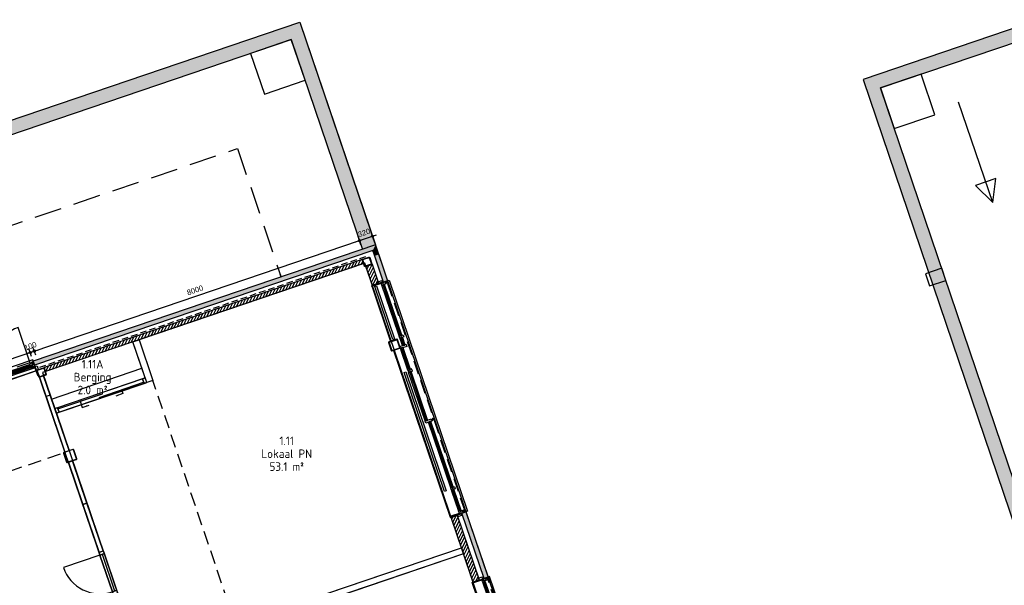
# Model space of a CAD drawing. Header units: millimetres. Extents: x 29775 to 122352, y 25482 to 104177.
# Tile 12 of 20: x 44080 to 67023, y 75437 to 88607. Entities that reach past the tile are written whole.
import ezdxf
from ezdxf.enums import TextEntityAlignment as Align

# ---------------------------------------------------------------- set-up
doc = ezdxf.new("R2010")
doc.units = ezdxf.units.MM
doc.header["$LTSCALE"] = 100
for name, pattern in [('DASHED', [0.75, 0.5, -0.25]), ('DASHED2', [9.525, 6.35, -3.175]), ('HIDDEN2', [4.7625, 3.175, -1.5875])]:
    doc.linetypes.add(name, pattern=pattern)
for name, color, linetype in [('AL35----_Plafonds', 8, 'Continuous'), ('bib', 9, 'Continuous'), ('BiKoz-Draai-Az', 8, 'Continuous'), ('BiKoz-Hout-Az', 8, 'Continuous'), ('BiKoz-Hout-Drs', 2, 'Continuous'), ('BiWand-Bakst-Drs', 3, 'Continuous'), ('BiWand-Syst-Drs', 3, 'Continuous'), ('BuKoz-Alum-Drs', 2, 'Continuous'), ('BuWand-Alg-Arc', 8, 'Continuous'), ('BuWand-Bakst-Drs', 3, 'Continuous'), ('BuWand-Hout-Drs', 3, 'Continuous'), ('Construct-Beton-Drs', 4, 'Continuous'), ('Construct-Staal-Drs', 4, 'Continuous'), ('Daken-Staal-Drs', 3, 'Continuous'), ('dakrandarceer', 8, 'Continuous'), ('Inricht-Alg-Az', 1, 'Continuous'), ('Isolatie-Alg-Drs', 1, 'Continuous'), ('kozijn', 1, 'Continuous'), ('kozijn1', 1, 'Continuous'), ('MTXT35-50', 3, 'Continuous'), ('nieuw uitzet', 2, 'Continuous'), ('X-BT$1----_Ruimtegegevens', 7, 'Continuous')]:
    doc.layers.add(name, color=color, linetype=linetype)
doc.layers.add('BL$8-BVO-polylijn', color=160, linetype='Continuous', plot=False)
doc.layers.add('BL$8-GO--polylijnen', color=10, linetype='Continuous', plot=False)
for name, color, linetype, lineweight in [('X-BT$23A__RuimteElement', 7, 'Continuous', 0), ('X-BT$23F__RuimteElement', 7, 'Continuous', 0), ('X-BT$23m2_RuimteElement', 7, 'Continuous', 0), ('X-BT$23NR__Ruimtenummer', 1, 'Continuous', 0), ('X-BT$23P__Algemeen', 1, 'Continuous', 0)]:
    doc.layers.add(name, color=color, linetype=linetype, lineweight=lineweight)
doc.styles.add('BOS3', font='arial.ttf')
doc.styles.add('Isocpeur', font='isocpeur.ttf')
doc.dimstyles.new('BOS3', dxfattribs={"dimtxt": 2.5, "dimasz": 2, "dimexe": 2, "dimexo": 0, "dimgap": 1.5, "dimtad": 1, "dimdec": 3, "dimdsep": 46, "dimtxsty": 'BOS3', "dimblk": 'SMALL', "dimblk1": 'SMALL', "dimblk2": 'SMALL', "dimcen": 2.5, "dimclrd": 1, "dimclre": 1, "dimclrt": 2, "dimadec": 4, "dimazin": 2, "dimtfac": 1, "dimtdec": 3, "dimtix": 1, "dimtmove": 2, "dimatfit": 3, "dimfxl": 2, "dimfxlon": 1, "dimtvp": 1, "dimtolj": 1, "dimtzin": 0, "dimarcsym": 0})
pattern_1 = [(63.75, (49606.74, -73457.9), (-51.256277, 25.276799), [])]

# ---------------------------------------------------------------- blocks, each defined once
blk = doc.blocks.new('_Small')
at = {"color": 0, "linetype": 'ByBlock', "lineweight": -2}
blk.add_circle((0, 0), 0.25, dxfattribs=at)
blk = doc.blocks.new('*D367')
at = {"layer": 'DEFPOINTS', "color": 0}
for p in [(44327, 80859), (40262, 76781), (47413, 71768)]:
    blk.add_point(p, dxfattribs=at)
at = {"layer": 'nieuw uitzet', "color": 1, "lineweight": -2}
for p, q in [((39441, 79201), (44327, 80859)), ((44359, 80765), (44295, 80954)), ((39473, 79106), (39408, 79295))]:
    blk.add_line(p, q, dxfattribs=at)
at = {"layer": 'nieuw uitzet', "color": 1, "lineweight": -2, "xscale": 100, "yscale": 100, "zscale": 100}
for p, rotation in [((44327, 80859), 18.75), ((39441, 79201), 198.75)]:
    blk.add_blockref('_Small', p, dxfattribs=dict(at, rotation=rotation))
at = {"layer": 'nieuw uitzet', "color": 2, "insert": (41839, 80162), "char_height": 125, "attachment_point": 5, "rotation": 18.75, "style": 'BOS3'}
blk.add_mtext('\\A1;5160', dxfattribs=at)
blk = doc.blocks.new('*D370')
at = {"layer": 'DEFPOINTS', "color": 0}
for p in [(44421, 80892), (47413, 71768), (47508, 71800)]:
    blk.add_point(p, dxfattribs=at)
at = {"layer": 'nieuw uitzet', "color": 1, "lineweight": -2}
for p, q in [((44327, 80859), (44232, 80827)), ((44359, 80765), (44295, 80954)), ((44327, 80859), (44421, 80892)), ((44454, 80797), (44389, 80986)), ((44421, 80892), (44516, 80924))]:
    blk.add_line(p, q, dxfattribs=at)
at = {"layer": 'nieuw uitzet', "color": 1, "lineweight": -2, "xscale": 100, "yscale": 100, "zscale": 100}
for p, rotation in [((44327, 80859), 18.75), ((44421, 80892), 198.75)]:
    blk.add_blockref('_Small', p, dxfattribs=dict(at, rotation=rotation))
at = {"layer": 'nieuw uitzet', "color": 2, "insert": (44330, 81007), "char_height": 125, "attachment_point": 5, "rotation": 18.75, "style": 'BOS3'}
blk.add_mtext('\\A1;100', dxfattribs=at)
blk = doc.blocks.new('*D373')
at = {"layer": 'DEFPOINTS', "color": 0}
for p in [(51997, 83463), (52169, 82956), (47508, 71800)]:
    blk.add_point(p, dxfattribs=at)
at = {"layer": 'nieuw uitzet', "color": 1, "lineweight": -2}
for p, q in [((52029, 83368), (51965, 83558)), ((44421, 80892), (51997, 83463)), ((44454, 80797), (44389, 80986))]:
    blk.add_line(p, q, dxfattribs=at)
at = {"layer": 'nieuw uitzet', "color": 1, "lineweight": -2, "xscale": 100, "yscale": 100, "zscale": 100}
for p, rotation in [((51997, 83463), 18.75), ((44421, 80892), 198.75)]:
    blk.add_blockref('_Small', p, dxfattribs=dict(at, rotation=rotation))
at = {"layer": 'nieuw uitzet', "color": 2, "insert": (48165, 82309), "char_height": 125, "attachment_point": 5, "rotation": 18.75, "style": 'BOS3'}
blk.add_mtext('\\A1;8000', dxfattribs=at)
blk = doc.blocks.new('binkozschuif')
at = {"layer": 'BiKoz-Hout-Az', "linetype": 'Continuous'}
for p, q in [((67, 85), (1163, 85)), ((1063, 28), (2158, 28))]:
    blk.add_line(p, q, dxfattribs=at)
at = {"layer": 'BiKoz-Hout-Az'}
for p, q in [((615, 85), (615, -65)), ((1610, 28), (1610, -65)), ((615, -65), (785, -65)), ((1610, -65), (1440, -65))]:
    blk.add_line(p, q, dxfattribs=at)
blk.add_lwpolyline([(67, 0), (2158, 0), (2158, 114), (67, 114)], close=True, dxfattribs=at)
for points in [[(785, -65, 0, 37.5, 0), (710, -65, 37.5, 37.5, 0)], [(1440, -65, 0, 37.5, 0), (1515, -65, 37.5, 37.5, 0)]]:
    blk.add_lwpolyline(points, format="xyseb", dxfattribs=at)
at = {"layer": 'BiKoz-Hout-Drs'}
for points in [[(0, 0), (67, 0), (67, 114), (0, 114)], [(2158, 0), (2225, 0), (2225, 114), (2158, 114)]]:
    blk.add_lwpolyline(points, close=True, dxfattribs=at)
blk = doc.blocks.new('binkozdeur1034')
at = {"layer": 'BiKoz-Draai-Az'}
blk.add_lwpolyline([(967, 0), (67, 0), (67, -900, 0.414214)], format="xyb", close=True, dxfattribs=at)
at = {"layer": 'BiKoz-Hout-Az'}
blk.add_line((67, 57), (967, 57), dxfattribs=at)
blk.add_lwpolyline([(67, 0), (967, 0), (967, 114), (67, 114)], close=True, dxfattribs=at)
at = {"layer": 'BiKoz-Hout-Drs'}
for points in [[(0, 0), (67, 0), (67, 114), (0, 114)], [(967, 0), (1034, 0), (1034, 114), (967, 114)]]:
    blk.add_lwpolyline(points, close=True, dxfattribs=at)
blk = doc.blocks.new('kozbuit660')
at = {"layer": 'kozijn', "color": 9, "linetype": 'HIDDEN2'}
blk.add_line((19, 606), (19, 54), dxfattribs=at)
at = {"layer": 'kozijn'}
for points in [[(128, 666), (128, 711), (218, 711), (218, 666)], [(128, -6), (128, -51), (218, -51), (218, -6)]]:
    blk.add_lwpolyline(points, close=True, dxfattribs=at)
for points in [[(100, 665), (-38, 665), (-38, -5), (100, -5)], [(388, 668), (388, 668), (388, -8), (388, -8)]]:
    blk.add_lwpolyline(points, dxfattribs=at)
at = {"layer": 'kozijn1', "color": 9}
for p, q in [((95, 79), (95, 581)), ((157, 79), (157, 581))]:
    blk.add_line(p, q, dxfattribs=at)
at = {"layer": 'kozijn1'}
for points in [[(9, 606), (9, 660), (29, 660), (29, 606)], [(29, 640), (29, 625), (65, 625), (65, 640)], [(157, 621), (157, 647), (118, 647), (118, 647), (108, 647), (108, 660), (65, 660), (65, 606), (105, 606), (105, 621)], [(157, 620), (157, 581), (127, 581), (127, 591), (102, 591), (102, 581), (95, 581), (95, 603), (110, 603), (110, 620)], [(118, 665), (118, 647), (388, 647), (388, 665)], [(9, 54), (9, 0), (29, 0), (29, 54)], [(29, 19), (29, 34), (65, 34), (65, 19)], [(157, 39), (157, 13), (118, 13), (118, 13), (108, 13), (108, 0), (65, 0), (65, 54), (105, 54), (105, 39)], [(157, 40), (157, 79), (127, 79), (127, 69), (102, 69), (102, 79), (95, 79), (95, 57), (110, 57), (110, 40)], [(118, -5), (118, 13), (388, 13), (388, -5)]]:
    blk.add_lwpolyline(points, close=True, dxfattribs=at)
at = {"layer": 'kozijn1', "color": 9}
blk.add_lwpolyline([(102, 591), (102, 69), (127, 69), (127, 591)], close=True, dxfattribs=at)
blk = doc.blocks.new('_K180x10')
at = {"layer": 'Construct-Staal-Drs'}
for points in [[(75, 90), (-75, 90, 0.414214), (-90, 75), (-90, -75, 0.414214), (-75, -90), (75, -90, 0.414214), (90, -75), (90, 75, 0.414214)], [(75, 80), (-75, 80, 0.414214), (-80, 75), (-80, -75, 0.414214), (-75, -80), (75, -80, 0.414214), (80, -75), (80, 75, 0.414214)]]:
    blk.add_lwpolyline(points, format="xyb", close=True, dxfattribs=at)
blk = doc.blocks.new('kozijnachtera')
at = {"layer": 'BuKoz-Alum-Drs'}
blk.add_line((5, 35), (5155, 35), dxfattribs=at)
at = {"layer": 'BuWand-Alg-Arc', "color": 254}
blk.add_line((2845, 35), (2315, 35), dxfattribs=at)
at = {"layer": 'kozijn', "color": 9, "linetype": 'HIDDEN2'}
for p, q in [((0, 100), (5160, 100)), ((2845, 81), (59, 81))]:
    blk.add_line(p, q, dxfattribs=at)
at = {"layer": 'kozijn'}
blk.add_lwpolyline([(5160, 0), (5160, 138), (0, 138), (0, 0)], dxfattribs=at)
blk.add_lwpolyline([(5164, -28), (5209, -28), (5209, -118), (5164, -118)], close=True, dxfattribs=at)
at = {"layer": 'kozijn1', "color": 9}
for p, q in [((2261, 5), (59, 5)), ((2340, 5), (2820, 5)), ((5076, 5), (2899, 5)), ((2261, -57), (59, -57)), ((2340, -57), (2821, -57)), ((5076, -57), (2899, -57))]:
    blk.add_line(p, q, dxfattribs=at)
at = {"layer": 'kozijn1'}
for points in [[(59, 91), (5, 91), (5, 71), (59, 71)], [(15, -57), (15, -57), (15, -8), (5, -8), (5, 35), (59, 35), (59, -2), (49, -2), (49, -27), (59, -27), (59, -57)], [(24, 71), (39, 71), (39, 35), (24, 35)], [(2300, -57), (2261, -57), (2261, -27), (2271, -27), (2271, -2), (2261, -2), (2261, 35), (2315, 35), (2315, -5), (2300, -5)], [(2301, -57), (2340, -57), (2340, -27), (2330, -27), (2330, -2), (2340, -2), (2340, 5), (2318, 5), (2318, -10), (2301, -10)], [(2859, -57), (2821, -57), (2821, -27), (2830, -27), (2830, -2), (2820, -2), (2820, 5), (2842, 5), (2842, -10), (2859, -10)], [(2899, 91), (2845, 91), (2845, 71), (2899, 71)], [(2860, -57), (2899, -57), (2899, -27), (2889, -27), (2889, -2), (2899, -2), (2899, 35), (2845, 35), (2845, -5), (2860, -5)], [(2865, 71), (2880, 71), (2880, 35), (2865, 35)], [(5115, -57), (5076, -57), (5076, -27), (5086, -27), (5086, -2), (5076, -2), (5076, 5), (5098, 5), (5098, -10), (5115, -10)], [(5155, 91), (5101, 91), (5101, 71), (5155, 71)], [(5116, -57), (5145, -57), (5145, -27), (5145, -27), (5145, -8), (5155, -8), (5155, 35), (5101, 35), (5101, -5), (5116, -5)], [(5121, 71), (5136, 71), (5136, 35), (5121, 35)], [(-49, -28), (-4, -28), (-4, -118), (-49, -118)], [(-3, -10), (15, -10), (15, -238), (-3, -238)], [(5163, -10), (5145, -10), (5145, -238), (5163, -238)]]:
    blk.add_lwpolyline(points, close=True, dxfattribs=at)
at = {"layer": 'kozijn1', "color": 9}
for points in [[(49, -2), (2271, -2), (2271, -27), (49, -27)], [(2830, -2), (2330, -2), (2330, -27), (2830, -27)], [(2889, -2), (5086, -2), (5086, -27), (2889, -27)]]:
    blk.add_lwpolyline(points, close=True, dxfattribs=at)
blk = doc.blocks.new('*U83')
at = {"layer": 'Construct-Staal-Drs'}
for points in [[(-110, -98, 0.414214), (-98, -110), (98, -110, 0.414214), (110, -98), (110, 98, 0.414214), (98, 110), (-98, 110, 0.414214), (-110, 98)], [(-100, -98, 0.414214), (-98, -100), (98, -100, 0.414214), (100, -98), (100, 98, 0.414214), (98, 100), (-98, 100, 0.414214), (-100, 98)]]:
    blk.add_lwpolyline(points, format="xyb", close=True, dxfattribs=at)
blk = doc.blocks.new('*U79')
at = {"layer": 'Construct-Staal-Drs'}
for points in [[(110, 125), (-110, 125, 0.4142136), (-125, 110), (-125, -110, 0.4142136), (-110, -125), (110, -125, 0.4142136), (125, -110), (125, 110, 0.4142136)], [(110, 118.7), (-110, 118.7, 0.4142136), (-118.7, 110), (-118.7, -110, 0.4142136), (-110, -118.7), (110, -118.7, 0.4142136), (118.7, -110), (118.7, 110, 0.4142136)]]:
    blk.add_lwpolyline(points, format="xyb", close=True, dxfattribs=at)
blk = doc.blocks.new('*D576')
at = {"layer": 'DEFPOINTS', "color": 0}
for p in [(52300, 83566), (52169, 82956), (53019, 81449)]:
    blk.add_point(p, dxfattribs=at)
at = {"layer": 'nieuw uitzet', "color": 1, "lineweight": -2}
for p, q in [((52029, 83368), (51965, 83558)), ((51997, 83463), (52300, 83566)), ((52332, 83471), (52268, 83661)), ((52300, 83566), (52395, 83598)), ((51997, 83463), (51902, 83431))]:
    blk.add_line(p, q, dxfattribs=at)
at = {"layer": 'nieuw uitzet', "color": 1, "lineweight": -2, "xscale": 100, "yscale": 100, "zscale": 100}
for p, rotation in [((52300, 83566), 198.75), ((51997, 83463), 18.75)]:
    blk.add_blockref('_Small', p, dxfattribs=dict(at, rotation=rotation))
at = {"layer": 'nieuw uitzet', "color": 2, "insert": (52104, 83646), "char_height": 125, "attachment_point": 5, "rotation": 18.75, "style": 'BOS3'}
blk.add_mtext('\\A1;320', dxfattribs=at)
blk = doc.blocks.new('Ruimtefunctie')
at = {"layer": 'X-BT$23A__RuimteElement', "style": 'Isocpeur', "width": 0.94}
blk.add_attdef('RUIMTEFUNCTIE-A', text='', height=200, dxfattribs=at).set_placement((0, -600), align=Align.MIDDLE_CENTER)
at = {"layer": 'X-BT$23F__RuimteElement', "style": 'Isocpeur', "width": 0.94}
blk.add_attdef('RUIMTEFUNCTIE', text='', height=200, dxfattribs=at).set_placement((0, 300), align=Align.MIDDLE_CENTER)
at = {"layer": 'X-BT$23m2_RuimteElement', "style": 'Isocpeur', "width": 0.94}
blk.add_attdef('RUIMTEFUNCTIE-B', text='', height=200, dxfattribs=at).set_placement((0, 0), align=Align.MIDDLE_CENTER)
at = {"layer": 'X-BT$23NR__Ruimtenummer', "style": 'Isocpeur', "width": 0.94}
blk.add_attdef('RUIMTENUMMER', text='', height=200, dxfattribs=at).set_placement((0, 600), align=Align.MIDDLE_CENTER)
at = {"layer": 'X-BT$23P__Algemeen', "style": 'Isocpeur', "width": 0.94}
blk.add_attdef('PEILMAAT', text='', height=200, dxfattribs=at).set_placement((0, -300), align=Align.MIDDLE_CENTER)

msp = doc.modelspace()

# ---------------------------------------------------------------- hatches: boundary and pattern name
at = {"layer": 'BuWand-Alg-Arc'}
for color, points in [(256, [(44428.4529, 80560.3967), (44396.3089, 80655.0897), (52369.3284, 83361.5652), (52306.7794, 83234.7282)]), (254, [(52306.7794, 83234.7282), (52369.3284, 83361.5652), (52440.0451, 83153.2405), (52345.3521, 83121.0966)]), (254, [(52556.8593, 82498.0166), (52651.5523, 82530.1605), (52440.0451, 83153.2405), (52345.3521, 83121.0966)]), (254, [(54478.6143, 77147.8095), (54383.9213, 77115.6655), (54900.9281, 75593.0468), (54995.6211, 75625.1907)])]:
    msp.add_hatch(color=color, dxfattribs=at).paths.add_polyline_path(points)
h = msp.add_hatch(dxfattribs=at)
h.set_pattern_fill('ANSI31', color=256, scale=18, angle=18.75, style=0)
h.set_pattern_definition([(63.75, (49606.74, -73457.9), (-51.256277, 25.276799), [])])
h.paths.add_polyline_path([(52093.417, 82929.9717), (52061.2731, 83024.6648), (44647.0745, 80507.8835), (44679.2185, 80413.1905)])
h = msp.add_hatch(dxfattribs=at)
h.set_pattern_fill('ANSI31', color=256, scale=18, style=0)
h.set_pattern_definition(pattern_1)
h.paths.add_polyline_path([(52440.1455, 82468.958), (52298.1059, 82420.7421), (52147.6723, 82863.9054), (52289.7118, 82912.1213)])
h = msp.add_hatch(dxfattribs=at)
h.set_pattern_fill('ANSI31', color=256, scale=18, style=0)
h.set_pattern_definition(pattern_1)
h.paths.add_polyline_path([(54785.0464, 75561.1027), (54642.8747, 75512.8419), (54131.4645, 77019.4078), (54273.5042, 77067.6238)])
at = {"layer": 'dakrandarceer'}
h = msp.add_hatch(color=252, dxfattribs=at)
h.dxf.hatch_style = 1
h.paths.add_polyline_path([(67926.0888, 88304.4396), (67823.2282, 88607.4572), (63732.49, 87218.8388), (70264.1399, 67977.2185), (58900.9784, 64119.9449), (58914.8003, 64079.2269), (58930.8723, 64031.8804), (59003.839, 63816.9273), (70670.0182, 67777.0615), (64138.3683, 87018.6817)])
h = msp.add_hatch(color=252, dxfattribs=at)
h.dxf.hatch_style = 1
h.paths.add_polyline_path([(50607.8402, 88550.7423), (39168.9242, 84667.7535), (39271.7848, 84364.7359), (50407.6832, 88144.864), (52066.3108, 83258.7045), (52369.3284, 83361.5652)])
h.paths.add_polyline_path([(29775.3773, 81479.074), (31536.8656, 76289.8969), (31839.8832, 76392.7576), (30181.2556, 81278.917), (39271.7848, 84364.7359), (39168.9242, 84667.7535)])

# ---------------------------------------------------------------- linework, layer by layer
at = {"layer": 'AL35----_Plafonds', "linetype": 'HIDDEN2'}
for p, q in [((49245.1017, 74132.5318), (47183.0675, 80207.0886)), ((40225.3938, 76857.8754), (45117.8084, 78529.1867))]:
    msp.add_line(p, q, dxfattribs=at)
at = {"layer": 'BiKoz-Draai-Az'}
msp.add_lwpolyline([(43480.8883, 80296.8243), (44333.1254, 80586.1199), (44043.8299, 81438.357, 0.4142135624)], format="xyb", close=True, dxfattribs=at)
at = {"layer": 'BiKoz-Hout-Drs'}
for points in [[(45550.475, 77316.9285), (45645.168, 77349.0724), (45310.228, 78335.7736), (45215.535, 78303.6297)], [(45928.1659, 76204.2898), (46022.8589, 76236.4337), (45645.168, 77349.0724), (45550.475, 77316.9285)]]:
    msp.add_lwpolyline(points, close=True, dxfattribs=at)
at = {"layer": 'BiWand-Bakst-Drs'}
for p, q in [((52061.2731, 83024.6648), (44647.0745, 80507.8835)), ((52093.417, 82929.9717), (44679.2185, 80413.1905)), ((52093.417, 82929.9717), (52061.2731, 83024.6648)), ((44679.2185, 80413.1905), (44647.0745, 80507.8835))]:
    msp.add_line(p, q, dxfattribs=at)
msp.add_lwpolyline([(65281.4519, 82406.8638), (65660.2239, 82535.4396), (65563.7921, 82819.5187), (65185.02, 82690.9429)], close=True, dxfattribs=at)
at = {"layer": 'BiWand-Syst-Drs'}
for points in [[(46719.5885, 81105.8028), (46861.6281, 81154.0187), (47183.0675, 80207.0886), (47041.028, 80158.8727)], [(45135.1397, 78540.3502), (45229.8328, 78572.4941), (44638.3842, 80314.8456), (44543.6911, 80282.7016)], [(45135.1397, 78540.3502), (45229.8328, 78572.4941), (44791.3905, 79864.1034), (44696.6975, 79831.9595)], [(46797.4613, 73581.5215), (46749.2442, 73723.5645), (54371.9012, 76311.104), (54420.1171, 76169.0645)]]:
    msp.add_lwpolyline(points, close=True, dxfattribs=at)
at = {"layer": 'BL$8-BVO-polylijn'}
msp.add_lwpolyline([(29775.3773, 81479.074), (50607.8402, 88550.7423), (61491.2472, 56488.3599, -0.0492717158), (61717.5369, 55519.1232), (65289.6908, 28384.8715), (49456.4485, 26300.413), (48998.5457, 27649.3512), (44624.6791, 27073.5208), (44552.1314, 27624.5747), (45970.2845, 28105.9727), (43682.4496, 34845.7168), (43639.4369, 34972.4283), (45003.1352, 35435.3415), (42675.9134, 42291.1156), (43888.5996, 42702.7671), (41696.3824, 49160.8306), (40844.1453, 48871.535), (40741.2847, 49174.5527), (41593.5218, 49463.8482), (39558.0087, 55460.2765), (38648.5093, 55340.5387)], format="xyb", close=True, dxfattribs=at)
at = {"layer": 'BL$8-GO--polylijnen'}
for points in [[(46861.6281, 81154.0187), (47183.0675, 80207.0886), (44934.1085, 79443.6698), (46862.7416, 73762.0916), (54371.9, 76311.1074), (52121.8249, 82939.6149)], [(44612.9363, 80390.6907), (44897.4644, 79551.6199), (47004.3839, 80266.8227), (46719.5885, 81105.8028)], [(44490.918, 80439.0348), (39566.617, 78767.4599), (42570.4688, 69918.3978), (47309.8541, 71527.2023), (46583.5314, 73667.3125), (46768.0511, 73729.9485)], [(54420.1171, 76169.0645), (50427.3862, 74813.715), (51068.9794, 72923.6425), (52048.1051, 73256.0109), (52007.6038, 73375.3241), (55021.2089, 74398.3052)]]:
    msp.add_lwpolyline(points, close=True, dxfattribs=at)
at = {"layer": 'BuKoz-Alum-Drs'}
for p, q in [((39576.0863, 78770.6743), (44481.4487, 80435.8204)), ((54415.4566, 77131.6508), (54477.007, 77152.5443)), ((54477.007, 77152.5443), (54478.6142, 77147.8097))]:
    msp.add_line(p, q, dxfattribs=at)
at = {"layer": 'BuWand-Bakst-Drs'}
for points in [[(52651.5523, 82530.1605), (52556.8593, 82498.0166), (52345.3521, 83121.0966), (52440.0451, 83153.2405)], [(54900.928, 75593.0469), (54383.9212, 77115.6657), (54478.6142, 77147.8097), (54995.6211, 75625.1909)], [(54642.8747, 75512.8419), (54131.4645, 77019.4078), (54273.5042, 77067.6238), (54785.0464, 75561.1027)]]:
    msp.add_lwpolyline(points, close=True, dxfattribs=at)
at = {"layer": 'BuWand-Hout-Drs'}
for p, q in [((52369.3284, 83361.5652), (44396.3089, 80655.0897)), ((52440.0451, 83153.2405), (52369.3284, 83361.5652)), ((52306.7794, 83234.7282), (44428.4529, 80560.3967)), ((52345.3521, 83121.0966), (52306.7794, 83234.7282)), ((44428.4529, 80560.3967), (44396.3089, 80655.0897))]:
    msp.add_line(p, q, dxfattribs=at)
at = {"layer": 'Construct-Beton-Drs', "linetype": 'DASHED', "ltscale": 3}
msp.add_line((44548.7289, 80516.7414), (52218.8629, 83120.4011), dxfattribs=at)
at = {"layer": 'Construct-Beton-Drs', "color": 6}
msp.add_line((50172.4505, 82615.8256), (50122.4215, 82763.2065), dxfattribs=at)
at = {"layer": 'Construct-Beton-Drs'}
for points in [[(49782.1925, 86876.4944), (50729.1226, 87197.9339), (50407.6832, 88144.864), (49460.753, 87823.4245)], [(64459.8077, 86071.7516), (65406.7379, 86393.1911), (65085.2984, 87340.1212), (64138.3683, 87018.6817)]]:
    msp.add_lwpolyline(points, close=True, dxfattribs=at)
at = {"layer": 'Construct-Beton-Drs', "linetype": 'DASHED2'}
msp.add_lwpolyline([(33733.7435, 77035.6365), (32717.9948, 80027.9357), (49156.7018, 85608.1248), (50172.4505, 82615.8256)], dxfattribs=at)
at = {"layer": 'Daken-Staal-Drs'}
msp.add_lwpolyline([(59003.839, 63816.9273), (70670.0182, 67777.0615), (64138.3683, 87018.6817), (67926.0888, 88304.4396), (67823.2282, 88607.4572), (63732.49, 87218.8388), (70264.1399, 67977.2185), (58900.9784, 64119.9449)], close=True, dxfattribs=at)
for points in [[(31536.8656, 76289.8969), (29775.3773, 81479.074), (50607.8402, 88550.7423), (52369.3284, 83361.5652)], [(31839.8832, 76392.7576), (30181.2556, 81278.917), (50407.6832, 88144.864), (52066.3108, 83258.7045)]]:
    msp.add_lwpolyline(points, dxfattribs=at)
at = {"layer": 'Inricht-Alg-Az'}
msp.add_lwpolyline([(44821.872, 79775.1861), (46928.5242, 80490.2982), (46719.5885, 81105.8028), (44612.9363, 80390.6907)], close=True, dxfattribs=at)
at = {"layer": 'Isolatie-Alg-Drs'}
msp.add_line((66752.0233, 84352.1729), (65958.151, 86690.8453), dxfattribs=at)
msp.add_lwpolyline([(66752.0233, 84352.1729), (66828.0361, 84905.9979), (66354.571, 84745.2781), (66752.0233, 84352.1729)], close=True, dxfattribs=at)
at = {"layer": 'kozijn', "color": 9, "linetype": 'HIDDEN2'}
for p, q in [((52652.5256, 82468.1843), (53717.7117, 79330.2472)), ((53735.0694, 79279.113), (54441.6576, 77197.5712))]:
    msp.add_line(p, q, dxfattribs=at)
at = {"layer": 'kozijn'}
for points in [[(52283.1791, 82408.2828), (52283.1791, 82408.2828), (52721.944, 81115.7232)], [(52556.8593, 82498.0166), (52687.5356, 82542.3752), (54514.5976, 77160.0244), (54383.9212, 77115.6657)], [(52792.6606, 80907.3985), (54112.1696, 77020.2504), (54112.1696, 77020.2504)], [(53632.8652, 79244.2082), (53629.5865, 79253.8668), (53653.2598, 79261.9028), (53656.5385, 79252.2441)], [(53656.5385, 79252.2441), (53653.2598, 79261.9028), (53629.5865, 79253.8668), (53632.8652, 79244.2082)]]:
    msp.add_lwpolyline(points, dxfattribs=at)
at = {"layer": 'kozijn', "color": 9}
for points in [[(52396.6979, 82409.8557), (52815.5335, 81176.0057), (52777.6563, 81163.1482), (52358.8207, 82396.9981)], [(53076.3817, 80407.5719), (54017.5564, 77634.9605), (53979.6792, 77622.103), (53038.5045, 80394.7144)]]:
    msp.add_lwpolyline(points, close=True, dxfattribs=at)
at = {"layer": 'kozijn'}
for points in [[(52940.6848, 81189.9757), (52940.6848, 81189.9757), (52923.3271, 81241.1099), (52951.735, 81250.7531), (52954.8851, 81241.4732), (52978.5584, 81249.5092), (52975.4082, 81258.7891), (53010.4447, 81270.6823), (53027.8024, 81219.5481), (52992.766, 81207.6549), (52989.4873, 81217.3135), (52965.814, 81209.2776), (52969.0927, 81199.6189)], [(53542.9069, 79213.6714), (53538.0853, 79227.8754), (53525.5491, 79264.8056), (53553.957, 79274.4488), (53557.1071, 79265.1689), (53580.7804, 79273.2049), (53577.6303, 79282.4848), (53674.2172, 79315.2716), (53691.5749, 79264.1374), (53656.5385, 79252.2441), (53653.2598, 79261.9028), (53629.5865, 79253.8668), (53632.8652, 79244.2082)], [(53714.5104, 79308.5677), (53719.332, 79294.3637), (53685.2425, 79282.7919), (53680.4209, 79296.9959)], [(54358.6929, 77102.8777), (54373.1577, 77060.2658), (54287.934, 77031.3363), (54273.4692, 77073.9481)]]:
    msp.add_lwpolyline(points, close=True, dxfattribs=at)
at = {"layer": 'kozijn1', "color": 9}
for p, q in [((52998.4796, 81019.7177), (52521.7849, 82424.015)), ((52982.0367, 81261.0392), (52580.5589, 82443.7549)), ((52999.3945, 81209.9049), (53057.1893, 81039.6469)), ((53116.7424, 80469.1114), (52962.2586, 80924.206)), ((53175.5164, 80488.8512), (53021.0326, 80943.9459)), ((53525.5491, 79264.8056), (53142.0076, 80394.6827)), ((53584.3231, 79284.5455), (53200.7815, 80414.4225)), ((54123.2606, 77706.2197), (53604.4573, 79234.565)), ((54181.9703, 77726.149), (53663.167, 79254.4942)), ((54302.9453, 77176.8858), (54148.4615, 77631.9804)), ((54361.7192, 77196.6257), (54207.2354, 77651.7203))]:
    msp.add_line(p, q, dxfattribs=at)
at = {"layer": 'kozijn1'}
for points in [[(52545.9522, 82497.4823), (52551.7381, 82480.4375), (52288.965, 82391.2381), (52283.1791, 82408.2828)], [(52514.5947, 82535.4158), (52529.0595, 82492.804), (52443.8358, 82463.8744), (52429.371, 82506.4863)], [(52507.7059, 82465.4906), (52507.7059, 82465.4906), (52554.1054, 82481.2411), (52550.891, 82490.7104), (52591.609, 82504.5323), (52608.9668, 82453.3981), (52573.9304, 82441.5048), (52570.716, 82450.9741), (52547.0427, 82442.9381), (52550.1928, 82433.6582), (52521.7849, 82424.015)], [(52631.9666, 82497.639), (52636.7882, 82483.435), (52602.6987, 82471.8632), (52597.8771, 82486.0672)], [(52644.6371, 82522.5329), (52661.9949, 82471.3987), (52643.0563, 82464.9699), (52625.6985, 82516.1041)], [(52949.5296, 80961.7044), (52936.9935, 80998.6347), (53026.9518, 81029.1715), (53030.1662, 81019.7021), (53053.8395, 81027.7381), (53050.6251, 81037.2074), (53085.6615, 81049.1007), (53103.0192, 80997.9665), (53003.6863, 80964.2475), (52998.8647, 80978.4514)], [(52949.7868, 80960.9469), (52962.2586, 80924.206), (52990.6665, 80933.8492), (52987.5164, 80943.1291), (53011.1897, 80951.1651), (53014.4041, 80941.6958), (53021.0326, 80943.9459), (53014.1538, 80964.2102), (53000.0445, 80959.4207), (52994.3872, 80976.0867)], [(53129.3428, 80431.9917), (53116.871, 80468.7326), (53145.2789, 80478.3758), (53148.429, 80469.0959), (53172.1023, 80477.1319), (53168.8879, 80486.6012), (53175.5164, 80488.8512), (53182.3952, 80468.5869), (53168.2859, 80463.7975), (53173.9432, 80447.1315)], [(53129.5357, 80431.4236), (53142.0718, 80394.4933), (53170.4797, 80404.1365), (53167.2654, 80413.6058), (53190.9386, 80421.6418), (53194.153, 80412.1724), (53229.1894, 80424.0657), (53211.8317, 80475.1999), (53174.0492, 80462.3745), (53178.8708, 80448.1705)], [(53727.2452, 79333.2722), (53744.603, 79282.138), (53725.6644, 79275.7092), (53708.3066, 79326.8435)], [(54135.7968, 77669.2895), (54123.2606, 77706.2197), (54151.6685, 77715.8629), (54154.8829, 77706.3936), (54178.5562, 77714.4296), (54175.3418, 77723.8989), (54210.3782, 77735.7922), (54227.7359, 77684.6579), (54189.9534, 77671.8325), (54185.1318, 77686.0365)], [(54135.9896, 77668.7213), (54148.4615, 77631.9804), (54176.8694, 77641.6236), (54173.7193, 77650.9035), (54197.3925, 77658.9395), (54200.6069, 77649.4702), (54207.2354, 77651.7203), (54200.3566, 77671.9846), (54186.2474, 77667.1951), (54180.59, 77683.8611)], [(54374.9428, 77109.4498), (54369.1568, 77126.4946), (54106.3837, 77037.2951), (54112.1696, 77020.2504)], [(54315.5457, 77139.7661), (54303.0739, 77176.507), (54331.4818, 77186.1502), (54334.6319, 77176.8703), (54358.3051, 77184.9063), (54355.0907, 77194.3756), (54361.7192, 77196.6257), (54368.598, 77176.3614), (54354.4888, 77171.5719), (54360.1461, 77154.9059)], [(54315.8029, 77139.0086), (54325.1246, 77111.5476), (54353.5325, 77121.1908), (54353.5325, 77121.1908), (54371.5242, 77127.2982), (54374.7386, 77117.8289), (54415.4566, 77131.6508), (54398.0988, 77182.785), (54360.3163, 77169.9595), (54365.1379, 77155.7556)], [(54443.278, 77161.6877), (54438.4564, 77175.8917), (54404.3669, 77164.3198), (54409.1885, 77150.1159)], [(54451.1269, 77200.7856), (54468.4847, 77149.6514), (54449.546, 77143.2226), (54432.1883, 77194.3568)]]:
    msp.add_lwpolyline(points, close=True, dxfattribs=at)
at = {"layer": 'kozijn1', "color": 9}
for points in [[(52570.716, 82450.9741), (52978.5584, 81249.5092), (52954.8851, 81241.4732), (52547.0427, 82442.9381)], [(52965.814, 81209.2776), (52989.4873, 81217.3135), (53053.8395, 81027.7381), (53030.1662, 81019.7021)], [(53011.1897, 80951.1651), (53172.1023, 80477.1319), (53148.429, 80469.0959), (52987.5164, 80943.1291)], [(53190.9386, 80421.6418), (53580.7804, 79273.2049), (53557.1071, 79265.1689), (53167.2654, 80413.6058)], [(53653.2598, 79261.9028), (54178.5562, 77714.4296), (54154.8829, 77706.3936), (53629.5865, 79253.8668)], [(54197.3925, 77658.9395), (54358.3051, 77184.9063), (54334.6319, 77176.8703), (54173.7193, 77650.9035)]]:
    msp.add_lwpolyline(points, close=True, dxfattribs=at)
at = {"layer": 'MTXT35-50'}
msp.add_lwpolyline([(52440.1455, 82468.958), (52298.1059, 82420.7421), (52147.6723, 82863.9054), (52289.7118, 82912.1213)], close=True, dxfattribs=at)

# ---------------------------------------------------------------- block references
at = {"layer": 'bib', "xscale": -1, "rotation": 18.74999999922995}
for p in [(52175.4263, 82968.3706), (44590.7804, 80393.7302)]:
    msp.add_blockref('_K180x10', p, dxfattribs=at)
at = {"layer": 'bib'}
for name, p, rotation in [('*U83', (52812.2242, 81030.2043), 18.75000000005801), ('kozijnachtera', (39542.9363, 78899.8752), 18.74999999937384), ('binkozschuif', (44934.1085, 79443.6698), 18.74999999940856), ('*U79', (45255.3536, 78449.1518), 18.75000000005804), ('binkozdeur1034', (45928.1659, 76204.2898), 288.7479285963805), ('kozbuit660', (54994.3663, 75622.6529), 198.7500000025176)]:
    msp.add_blockref(name, p, dxfattribs=dict(at, rotation=rotation))
at = {"layer": 'X-BT$1----_Ruimtegegevens'}
ref = msp.add_blockref('Ruimtefunctie', (45778.4606, 80285.4455), dxfattribs=at)
ref.add_attrib('RUIMTENUMMER', '1.11A', dxfattribs={"layer": 'X-BT$23NR__Ruimtenummer', "height": 200, "style": 'Isocpeur', "width": 0.94}).set_placement((45778.4606, 80585.4455), align=Align.MIDDLE_CENTER)
ref.add_attrib('RUIMTEFUNCTIE', 'Berging', dxfattribs={"layer": 'X-BT$23F__RuimteElement', "height": 200, "style": 'Isocpeur', "width": 0.94}).set_placement((45778.4606, 80285.4455), align=Align.MIDDLE_CENTER)
ref.add_attrib('RUIMTEFUNCTIE-B', '2.0 m²', dxfattribs={"layer": 'X-BT$23m2_RuimteElement', "height": 200, "style": 'Isocpeur', "width": 0.94}).set_placement((45778.4606, 79985.4455), align=Align.MIDDLE_CENTER)
ref = msp.add_blockref('Ruimtefunctie', (50302.1353, 78500.992), dxfattribs=at)
ref.add_attrib('RUIMTENUMMER', '1.11', dxfattribs={"layer": 'X-BT$23NR__Ruimtenummer', "height": 200, "style": 'Isocpeur', "width": 0.94}).set_placement((50302.1353, 78800.992), align=Align.MIDDLE_CENTER)
ref.add_attrib('RUIMTEFUNCTIE', 'Lokaal PN', dxfattribs={"layer": 'X-BT$23F__RuimteElement', "height": 200, "style": 'Isocpeur', "width": 0.94}).set_placement((50302.1353, 78500.992), align=Align.MIDDLE_CENTER)
ref.add_attrib('RUIMTEFUNCTIE-B', '53.1 m²', dxfattribs={"layer": 'X-BT$23m2_RuimteElement', "height": 200, "style": 'Isocpeur', "width": 0.94}).set_placement((50302.1353, 78200.992), align=Align.MIDDLE_CENTER)

# ---------------------------------------------------------------- dimensions: what is measured, and where the dimension line sits
at = {"layer": 'nieuw uitzet'}
for base, p1, p2, picture, middle in [((52299.9518, 83565.9423), (52169.1714, 82955.6869), (53018.6362, 81448.7663), '*D576', (52103.8065, 83646.0068)), ((51996.9341, 83463.0817), (47507.5792, 71800.2496), (52169.1714, 82955.6869), '*D373', (48164.5908, 82308.7782)), ((44421.4931, 80891.566), (47412.8861, 71768.1056), (47507.5792, 71800.2496), '*D370', (44329.5238, 81006.9484)), ((44326.8001, 80859.422), (40262.1856, 76780.6007), (47412.8861, 71768.1056), '*D367', (41839.0976, 80161.5626))]:
    dim = msp.add_linear_dim(base=base, p1=p1, p2=p2, angle=18.75, dimstyle='BOS3', override={"dimscale": 0, "dimtix": 1, "dimtofl": 1, "dimtmove": 1, "dimatfit": 1}, dxfattribs=at)
    dim.commit()
    dim.dimension.update_dxf_attribs({"geometry": picture, "text_midpoint": middle})

doc.saveas('drawing.dxf')
